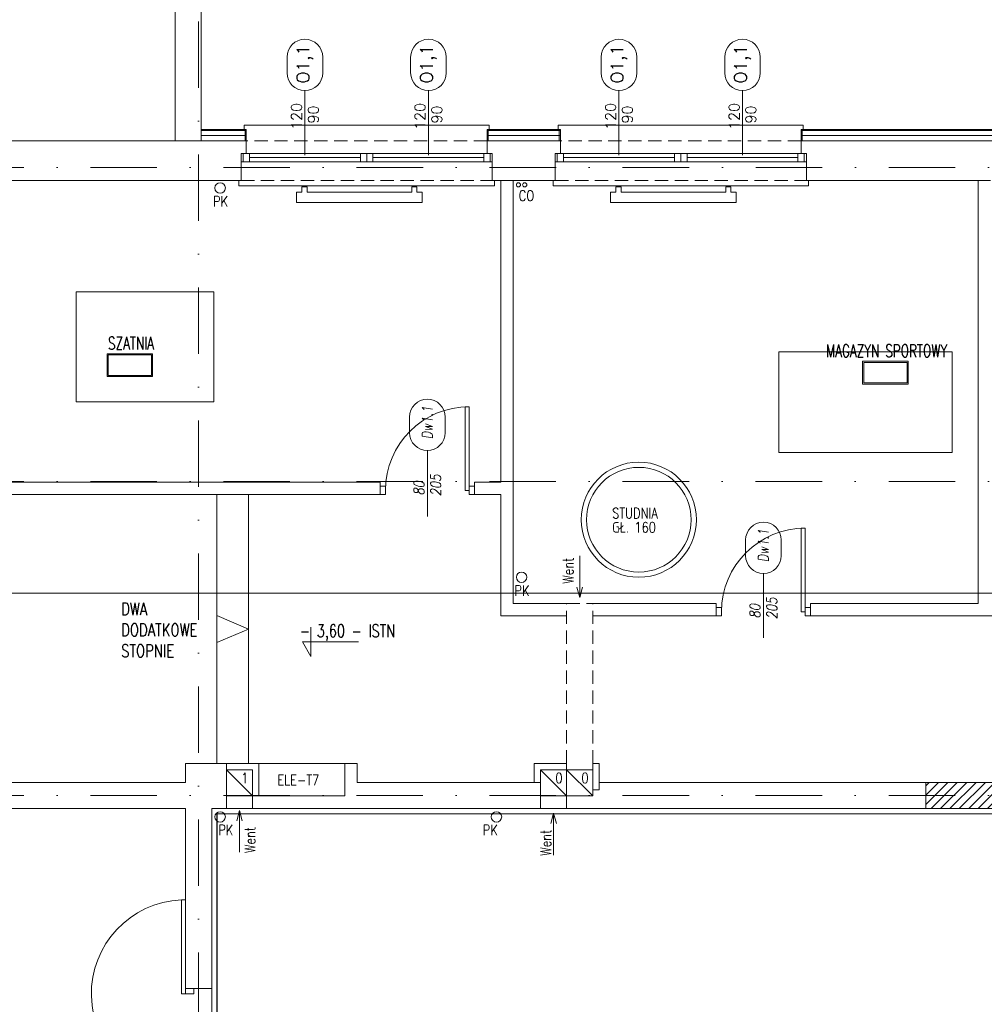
# Model space of a CAD drawing. Header units: millimetres. Extents: x -82287 to 177822, y -399756 to 0.
# Tile 187 of 228: x 53083 to 54004, y -195086 to -194145. Entities that reach past the tile are written whole.
import ezdxf
from ezdxf.enums import TextEntityAlignment as Align

# ---------------------------------------------------------------- set-up
doc = ezdxf.new("R2010")
doc.units = ezdxf.units.MM
doc.header["$MEASUREMENT"] = 0
for name, pattern in [('SUŁOSZOWA - PB 21 03$0$2_3', [1, 0.5, -0.5]), ('SUŁOSZOWA - PB 21 03$0$DASHDOT', [25.4, 12.7, -6.35, 0, -6.35]), ('SUŁOSZOWA - PB 21 03$0$HIDDEN', [9.525, 6.35, -3.175])]:
    doc.linetypes.add(name, pattern=pattern)
doc.layers.add('FL_XREF', color=252, linetype='Continuous')
for name, color, linetype, lineweight in [('SUŁOSZOWA - PB 21 03$0$!! 0_ Istn-okna', 251, 'Continuous', 0), ('SUŁOSZOWA - PB 21 03$0$!! 0_ Istn-sciany', 251, 'Continuous', 0), ('SUŁOSZOWA - PB 21 03$0$!! 0_ Istn-widok', 251, 'Continuous', 0), ('SUŁOSZOWA - PB 21 03$0$!! 0_ Opis', 251, 'Continuous', 0), ('SUŁOSZOWA - PB 21 03$0$!! 0_Istn-armatura', 251, 'Continuous', 0), ('SUŁOSZOWA - PB 21 03$0$!! 0_Istn-cienka', 251, 'Continuous', 0), ('SUŁOSZOWA - PB 21 03$0$!! 0_Istn-drzwi', 251, 'Continuous', 0), ('SUŁOSZOWA - PB 21 03$0$!! 0_Istn-grzejniki', 251, 'Continuous', 0), ('SUŁOSZOWA - PB 21 03$0$!! 0_Istn-went', 251, 'Continuous', 0), ('SUŁOSZOWA - PB 21 03$0$!! 0_opis pionów', 251, 'Continuous', 0), ('SUŁOSZOWA - PB 21 03$0$!! 0_Opis_okna', 251, 'Continuous', 0), ('SUŁOSZOWA - PB 21 03$0$!! 0_Opis_pom', 251, 'Continuous', 0), ('SUŁOSZOWA - PB 21 03$0$!! 0_Osie', 251, 'SUŁOSZOWA - PB 21 03$0$DASHDOT', 0), ('SUŁOSZOWA - PB 21 03$0$!! 0_Widok', 251, 'Continuous', 0), ('SUŁOSZOWA - PB 21 03$0$!! 1  WYDZIELENIE PPOŻ', 251, 'Continuous', 0), ('SUŁOSZOWA - PB 21 03$0$!! 1_ tynk zewn  - nowy', 251, 'Continuous', 0), ('SUŁOSZOWA - PB 21 03$0$!! 1_hatch projektowane ściany', 251, 'Continuous', 0), ('SUŁOSZOWA - PB 21 03$0$!! 1_OPIS POM NOWE', 251, 'Continuous', 0), ('SUŁOSZOWA - PB 21 03$0$!! 1_PROJ Sciany', 251, 'Continuous', 0), ('SUŁOSZOWA - PB 21 03$0$!! 2_ remont Ocieplenie', 251, 'SUŁOSZOWA - PB 21 03$0$ZIGZAG', 0), ('SUŁOSZOWA - PB 21 03$0$!! 2_drzwi opis', 251, 'Continuous', 0), ('SUŁOSZOWA - PB 21 03$0$!! wentylacja', 251, 'Continuous', 0), ('SUŁOSZOWA - PB 21 03$0$0-osie-liniA', 251, 'SUŁOSZOWA - PB 21 03$0$DASHDOT', 0)]:
    doc.layers.add(name, color=color, linetype=linetype, lineweight=lineweight)
doc.layers.add('SUŁOSZOWA - PB 21 03$0$!! 0_ramki', color=251, linetype='Continuous', lineweight=0, plot=False)
doc.styles.add('SUŁOSZOWA - PB 21 03$0$50', font='ROMANS.shx', dxfattribs={"width": 0.8, "oblique": 10, "height": 10})
doc.styles.add('SUŁOSZOWA - PB 21 03$0$ARCHETYP', font='romans.shx', dxfattribs={"height": 15})
doc.styles.add('SUŁOSZOWA - PB 21 03$0$ARIAL', font='tahoma.ttf')
doc.styles.add('SUŁOSZOWA - PB 21 03$0$SIMPLEX', font='simplex.shx', dxfattribs={"width": 0.77})
doc.styles.add('SUŁOSZOWA - PB 21 03$0$TXT', font='simplex.shx')
doc.linetypes.add('SUŁOSZOWA - PB 21 03$0$ZIGZAG', pattern='A,0.00254,-5.08,[131,ltypeshp.shx,S=5.08,R=0,X=-5.08,Y=0],-10.16,[131,ltypeshp.shx,S=5.08,R=180,X=5.08,Y=0],-5.08', length=20.32254)

# ---------------------------------------------------------------- blocks, each defined once
blk = doc.blocks.new('SUŁOSZOWA - PB 21 03$0$BLOK OSI')
at = {"layer": 'SUŁOSZOWA - PB 21 03$0$0-osie-liniA', "ltscale": 5}
for points in [[(53191.21, -193626.89), (53191.21, -199860.82)], [(48639.33, -194402.09), (55424.28, -194402.09)], [(48639.26, -194702.09), (55442.28, -194702.09)], [(48639.26, -195002.09), (55442.28, -195002.09)]]:
    blk.add_lwpolyline(points, dxfattribs=at)
blk = doc.blocks.new('SUŁOSZOWA - PB 21 03$0$1_ok-opis')
blk.add_line((0, 111.61), (0, 50))
for points in [[(-17, 128.61), (-17, 143.61)], [(17, 128.61), (17, 143.61)]]:
    blk.add_lwpolyline(points)
for centre, start, end in [((0, 143.61), 0, 180), ((0, 128.61), 180, 0)]:
    blk.add_arc(centre, 17, start, end)
at = {"style": 'SUŁOSZOWA - PB 21 03$0$ARCHETYP'}
for tag, height, rotation, p in [('NR', 12, 90, (0, 136.9)), ('NR', 12, 270, (0, 136.9)), ('SZEROKOŚĆ', 10, 270, (8, 78.29)), ('SZEROKOŚĆ', 10, 90, (-8, 78.29)), ('WYSOKOŚĆ', 10, 270, (-8, 78.29)), ('WYSOKOŚĆ', 10, 90, (8, 78.29))]:
    blk.add_attdef(tag, text='', height=height, rotation=rotation, dxfattribs=at).set_placement(p, align=Align.MIDDLE)
blk = doc.blocks.new('SUŁOSZOWA - PB 21 03')
at = {"layer": 'SUŁOSZOWA - PB 21 03$0$!! 1_hatch projektowane ściany'}
h = blk.add_hatch(dxfattribs=at)
h.set_pattern_fill('ANSI31', color=256, scale=2)
h.set_pattern_definition([(45, (0, 0), (-4.49012806, 4.49012806), [])])
h.paths.add_polyline_path([(53985.71142, -194926.5883), (53885.71142, -194926.5883), (53885.71142, -194939.0883), (53985.71142, -194939.0883)])
h.paths.add_polyline_path([(53985.71142, -194939.0883), (53885.71142, -194939.0883), (53885.71142, -194951.5883), (53985.71142, -194951.5883)])
at = {"layer": 'SUŁOSZOWA - PB 21 03$0$!! 0_ Istn-okna'}
for points in [[(53231.71142, -194325.5883), (53471.71142, -194325.5883)], [(53239.71142, -194329.5883), (53345.71142, -194329.5883)], [(53357.71142, -194329.5883), (53463.71142, -194329.5883)], [(53531.71142, -194325.5883), (53771.71142, -194325.5883)], [(53539.71142, -194329.5883), (53645.71142, -194329.5883)], [(53657.71142, -194329.5883), (53763.71142, -194329.5883)], [(53231.71142, -194333.5883), (53471.71142, -194333.5883)], [(53531.71142, -194333.5883), (53771.71142, -194333.5883)]]:
    blk.add_lwpolyline(points, dxfattribs=at)
for points in [[(53233.71142, -194325.5883), (53239.71142, -194325.5883), (53239.71142, -194333.5883), (53233.71142, -194333.5883)], [(53345.71142, -194325.5883), (53351.71142, -194325.5883), (53351.71142, -194333.5883), (53345.71142, -194333.5883)], [(53351.71142, -194325.5883), (53357.71142, -194325.5883), (53357.71142, -194333.5883), (53351.71142, -194333.5883)], [(53463.71142, -194325.5883), (53469.71142, -194325.5883), (53469.71142, -194333.5883), (53463.71142, -194333.5883)], [(53533.71142, -194325.5883), (53539.71142, -194325.5883), (53539.71142, -194333.5883), (53533.71142, -194333.5883)], [(53645.71142, -194325.5883), (53651.71142, -194325.5883), (53651.71142, -194333.5883), (53645.71142, -194333.5883)], [(53651.71142, -194325.5883), (53657.71142, -194325.5883), (53657.71142, -194333.5883), (53651.71142, -194333.5883)], [(53763.71142, -194325.5883), (53769.71142, -194325.5883), (53769.71142, -194333.5883), (53763.71142, -194333.5883)]]:
    blk.add_lwpolyline(points, close=True, dxfattribs=at)
at = {"layer": 'SUŁOSZOWA - PB 21 03$0$!! 0_ Istn-sciany'}
for p, q in [((53511.71142, -194926.5883), (53511.71142, -194908.5883)), ((53517.71142, -194951.5883), (53517.71142, -194914.5883)), ((53567.71142, -194939.5883), (53567.71142, -194908.5883)), ((53573.71142, -194933.5883), (53573.71142, -194908.5883)), ((53885.71142, -194951.5883), (53885.71142, -194926.5883))]:
    blk.add_line(p, q, dxfattribs=at)
for points in [[(53193.71142, -194313.5883), (53193.71142, -193813.5883)], [(53168.71142, -194313.5883), (53168.71142, -193838.5883)], [(52948.71142, -194313.5883), (53168.71142, -194313.5883)], [(53193.71142, -194313.5883), (53236.71142, -194313.5883)], [(53236.71142, -194325.5883), (53236.71142, -194313.5883)], [(53466.71142, -194313.5883), (53536.71142, -194313.5883)], [(53466.71142, -194325.5883), (53466.71142, -194313.5883)], [(53536.71142, -194325.5883), (53536.71142, -194313.5883)], [(53766.71142, -194313.5883), (54136.71142, -194313.5883)], [(53766.71142, -194325.5883), (53766.71142, -194313.5883)], [(53231.71142, -194325.5883), (53236.71142, -194325.5883)], [(53231.71142, -194351.5883), (53231.71142, -194325.5883)], [(53466.71142, -194325.5883), (53471.71142, -194325.5883)], [(53471.71142, -194351.5883), (53471.71142, -194325.5883)], [(53531.71142, -194325.5883), (53536.71142, -194325.5883)], [(53531.71142, -194351.5883), (53531.71142, -194325.5883)], [(53766.71142, -194325.5883), (53771.71142, -194325.5883)], [(53771.71142, -194351.5883), (53771.71142, -194325.5883)], [(52904.71142, -194351.5883), (53231.71142, -194351.5883)], [(53471.71142, -194351.5883), (53479.71142, -194351.5883)], [(53479.71142, -194351.5883), (53479.71142, -194639.5883)], [(53491.71142, -194351.5883), (53531.71142, -194351.5883)], [(53491.71142, -194351.5883), (53491.71142, -194755.5883)], [(53771.71142, -194351.5883), (53935.71142, -194351.5883)], [(53935.71142, -194351.5883), (53935.71142, -194755.5883)], [(52865.71142, -194639.5883), (53364.71142, -194639.5883)], [(53364.71142, -194639.5883), (53364.71142, -194651.5883)], [(53454.71142, -194639.5883), (53479.71142, -194639.5883)], [(53454.71142, -194639.5883), (53454.71142, -194651.5883)], [(52554.71142, -194651.5883), (53364.71142, -194651.5883)], [(53454.71142, -194651.5883), (53479.71142, -194651.5883)], [(53479.71142, -194651.5883), (53479.71142, -194767.5883)], [(53491.71142, -194755.5883), (53542.71142, -194755.5883)], [(53567.71142, -194755.5883), (53685.71142, -194755.5883)], [(53685.71142, -194755.5883), (53685.71142, -194767.5883)], [(53775.71142, -194755.5883), (53935.71142, -194755.5883)], [(53775.71142, -194755.5883), (53775.71142, -194767.5883)], [(53479.71142, -194767.5883), (53542.71142, -194767.5883)], [(53567.71142, -194767.5883), (53685.71142, -194767.5883)], [(53775.71142, -194767.5883), (54129.71142, -194767.5883)], [(53178.71142, -194908.5883), (53178.71142, -194926.5883)], [(53248.71142, -194908.5883), (53178.71142, -194908.5883)], [(53242.71142, -194914.5883), (53217.71142, -194914.5883)], [(53217.71142, -194914.5883), (53217.71142, -194939.5883)], [(53242.71142, -194951.5883), (53242.71142, -194914.5883)], [(53248.71142, -194939.5883), (53248.71142, -194908.5883)], [(53330.71142, -194939.5883), (53330.71142, -194908.5883)], [(53330.71142, -194908.5883), (53342.71142, -194908.5883)], [(53342.71142, -194926.5883), (53342.71142, -194908.5883)], [(53511.71142, -194908.5883), (53542.71142, -194908.5883)], [(53517.71142, -194914.5883), (53542.71142, -194914.5883)], [(53542.71142, -194914.5883), (53542.71142, -194908.5883)], [(53567.71142, -194908.5883), (53573.71142, -194908.5883)], [(52814.71142, -194926.5883), (53178.71142, -194926.5883)], [(53342.71142, -194926.5883), (53511.71142, -194926.5883)], [(53573.71142, -194926.5883), (53885.71142, -194926.5883)], [(53217.71142, -194939.5883), (53217.71142, -194951.5883)], [(53248.71142, -194939.5883), (53330.71142, -194939.5883)], [(53542.71142, -194939.5883), (53567.71142, -194939.5883)], [(53542.71142, -194939.5883), (53542.71142, -194951.5883)], [(52814.71142, -194951.5883), (53178.71142, -194951.5883)], [(53178.71142, -194951.5883), (53178.71142, -195123.71718)], [(53203.71142, -194951.5883), (53217.71142, -194951.5883)], [(53203.71142, -194951.5883), (53203.71142, -195123.71718)], [(53242.71142, -194951.5883), (53517.71142, -194951.5883)], [(53542.71142, -194951.5883), (53885.71142, -194951.5883)], [(53203.71142, -195123.71718), (53178.71142, -195123.71718)]]:
    blk.add_lwpolyline(points, dxfattribs=at)
at = {"layer": 'SUŁOSZOWA - PB 21 03$0$!! 0_ Istn-widok'}
for points in [[(53468.71142, -194298.5883), (53234.71142, -194298.5883)], [(53234.71142, -194303.5883), (53234.71142, -194298.5883)], [(53468.71142, -194303.5883), (53468.71142, -194298.5883)], [(53768.71142, -194298.5883), (53534.71142, -194298.5883)], [(53534.71142, -194303.5883), (53534.71142, -194298.5883)], [(53768.71142, -194303.5883), (53768.71142, -194298.5883)], [(53168.71142, -194313.5883), (53193.71142, -194313.5883)], [(53229.71142, -194351.5883), (53229.71142, -194356.5883)], [(53229.71142, -194356.5883), (53473.71142, -194356.5883)], [(53473.71142, -194351.5883), (53473.71142, -194356.5883)], [(53479.71142, -194351.5883), (53491.71142, -194351.5883)], [(53529.71142, -194351.5883), (53529.71142, -194356.5883)], [(53529.71142, -194356.5883), (53773.71142, -194356.5883)], [(53773.71142, -194351.5883), (53773.71142, -194356.5883)], [(53935.71142, -194351.5883), (53947.71142, -194351.5883)], [(53208.71142, -194908.5883), (53208.71142, -194651.5883)], [(53238.71142, -194908.5883), (53238.71142, -194651.5883)], [(53217.71142, -194914.5883), (53217.71142, -194908.5883)], [(53511.71142, -194926.5883), (53517.71142, -194926.5883)], [(53573.71142, -194933.5883), (53567.71142, -194933.5883)], [(53242.71142, -194939.5883), (53248.71142, -194939.5883)]]:
    blk.add_lwpolyline(points, dxfattribs=at)
at = {"layer": 'SUŁOSZOWA - PB 21 03$0$!! 0_ Opis'}
for points in [[(53298.47748, -194778.36369), (53298.47748, -194806.36545)], [(53298.47748, -194806.36545), (53290.39407, -194792.36457)], [(53290.39407, -194792.36457), (53343.82827, -194792.36457)]]:
    blk.add_lwpolyline(points, dxfattribs=at)
at = {"layer": 'SUŁOSZOWA - PB 21 03$0$!! 0_Istn-armatura'}
blk.add_lwpolyline([(53248.71142, -194908.5883), (53330.71142, -194908.5883)], dxfattribs=at)
for centre, radius in [((53211.71802, -194358.5883), 5), ((53496.71142, -194355.5883), 2), ((53502.71142, -194355.5883), 2), ((53611.71142, -194675.5883), 55), ((53611.71142, -194675.5883), 50), ((53499.71142, -194730.5883), 5), ((53211.71142, -194959.5883), 5)]:
    blk.add_circle(centre, radius, dxfattribs=at)
at = {"layer": 'SUŁOSZOWA - PB 21 03$0$!! 0_Istn-cienka', "linetype": 'SUŁOSZOWA - PB 21 03$0$HIDDEN', "ltscale": 2}
for points in [[(53466.71142, -194313.5883), (53236.71142, -194313.5883)], [(53766.71142, -194313.5883), (53536.71142, -194313.5883)], [(53231.71142, -194351.5883), (53471.71142, -194351.5883)], [(53531.71142, -194351.5883), (53771.71142, -194351.5883)]]:
    blk.add_lwpolyline(points, dxfattribs=at)
at = {"layer": 'SUŁOSZOWA - PB 21 03$0$!! 0_Istn-drzwi'}
for points in [[(53445.71142, -194567.5883), (53445.71142, -194647.5883), (53449.71142, -194647.5883), (53449.71142, -194567.5883)], [(53369.71142, -194643.5883), (53364.71142, -194643.5883), (53364.71142, -194651.5883), (53369.71142, -194651.5883)], [(53449.71142, -194643.5883), (53454.71142, -194643.5883), (53454.71142, -194651.5883), (53449.71142, -194651.5883)], [(53766.71142, -194683.5883), (53766.71142, -194763.5883), (53770.71142, -194763.5883), (53770.71142, -194683.5883)], [(53690.71142, -194759.5883), (53685.71142, -194759.5883), (53685.71142, -194767.5883), (53690.71142, -194767.5883)], [(53770.71142, -194759.5883), (53775.71142, -194759.5883), (53775.71142, -194767.5883), (53770.71142, -194767.5883)], [(53770.71142, -194759.5883), (53775.71142, -194759.5883), (53775.71142, -194767.5883), (53770.71142, -194767.5883)], [(53174.71142, -195038.71718), (53174.71142, -195128.71718), (53178.71142, -195128.71718), (53178.71142, -195038.71718)], [(53186.71142, -195128.71718), (53186.71142, -195123.71718), (53178.71142, -195123.71718), (53178.71142, -195128.71718)]]:
    blk.add_lwpolyline(points, close=True, dxfattribs=at)
for points in [[(53409.71142, -194622.5883), (53409.71142, -194672.5883)], [(53730.71142, -194738.5883), (53730.71142, -194788.5883)]]:
    blk.add_lwpolyline(points, dxfattribs=at)
for centre, radius, start, end in [((53449.71142, -194647.5883), 80, 89.99999996, 179.99999996), ((53770.71142, -194763.5883), 80, 89.99999996, 179.99999996), ((53178.71142, -195128.71718), 90, 92.54731818, 269.99999996)]:
    blk.add_arc(centre, radius, start, end, dxfattribs=at)
at = {"layer": 'SUŁOSZOWA - PB 21 03$0$!! 0_Istn-grzejniki'}
for points in [[(53399.71142, -194357.5883), (53399.71142, -194362.5883), (53404.71142, -194362.5883), (53404.71142, -194372.5883), (53284.71142, -194372.5883), (53284.71142, -194362.5883), (53289.71142, -194362.5883), (53289.71142, -194357.5883), (53294.71142, -194357.5883), (53294.71142, -194362.5883), (53394.71142, -194362.5883), (53394.71142, -194357.5883)], [(53699.71142, -194357.5883), (53699.71142, -194362.5883), (53704.71142, -194362.5883), (53704.71142, -194372.5883), (53584.71142, -194372.5883), (53584.71142, -194362.5883), (53589.71142, -194362.5883), (53589.71142, -194357.5883), (53594.71142, -194357.5883), (53594.71142, -194362.5883), (53694.71142, -194362.5883), (53694.71142, -194357.5883)]]:
    blk.add_lwpolyline(points, close=True, dxfattribs=at)
at = {"layer": 'SUŁOSZOWA - PB 21 03$0$!! 0_Istn-went'}
for points in [[(53555.21142, -194709.98656), (53555.21142, -194750.03308)], [(53555.21142, -194750.03308), (53552.53193, -194740.03308)], [(53555.21142, -194750.03308), (53557.89092, -194740.03308)], [(53217.71142, -194914.5883), (53242.71142, -194939.5883)], [(53517.71142, -194914.5883), (53542.71142, -194939.5883)], [(53542.71142, -194914.5883), (53567.71142, -194939.5883)], [(53217.71142, -194951.5883), (53242.71142, -194951.5883)], [(53517.71142, -194951.5883), (53542.71142, -194951.5883)], [(53230.21142, -194953.33133), (53227.53193, -194963.33133)], [(53230.21142, -194993.37786), (53230.21142, -194953.33133)], [(53230.21142, -194953.33133), (53232.89092, -194963.33133)], [(53530.21142, -194955.9662), (53527.53193, -194965.9662)], [(53530.21142, -194996.01273), (53530.21142, -194955.9662)], [(53530.21142, -194955.9662), (53532.89092, -194965.9662)]]:
    blk.add_lwpolyline(points, dxfattribs=at)
at = {"layer": 'SUŁOSZOWA - PB 21 03$0$!! 0_Istn-went', "linetype": 'SUŁOSZOWA - PB 21 03$0$HIDDEN', "ltscale": 2}
for points in [[(53542.71142, -194908.5883), (53542.71142, -194755.5883)], [(53542.71142, -194755.5883), (53567.71142, -194755.5883)], [(53567.71142, -194908.5883), (53567.71142, -194755.5883)]]:
    blk.add_lwpolyline(points, dxfattribs=at)
at = {"layer": 'SUŁOSZOWA - PB 21 03$0$!! 0_Istn-went'}
for points in [[(53217.71142, -194939.5883), (53242.71142, -194939.5883), (53242.71142, -194914.5883), (53217.71142, -194914.5883)], [(53517.71142, -194939.5883), (53542.71142, -194939.5883), (53542.71142, -194914.5883), (53517.71142, -194914.5883)], [(53542.71142, -194939.5883), (53567.71142, -194939.5883), (53567.71142, -194914.5883), (53542.71142, -194914.5883)]]:
    blk.add_lwpolyline(points, close=True, dxfattribs=at)
at = {"layer": 'SUŁOSZOWA - PB 21 03$0$!! 0_opis pionów'}
blk.add_circle((53475.71142, -194959.5883), 5, dxfattribs=at)
at = {"layer": 'SUŁOSZOWA - PB 21 03$0$!! 0_Opis_pom', "ltscale": 0.7}
for points in [[(53103.69224, -194538.7635), (53147.21224, -194538.7635), (53147.21224, -194517.0035), (53103.69224, -194517.0035)], [(53104.78024, -194537.6755), (53146.12424, -194537.6755), (53146.12424, -194518.0915), (53104.78024, -194518.0915)], [(53825.50622, -194545.96002), (53869.02622, -194545.96002), (53869.02622, -194524.20002), (53825.50622, -194524.20002)], [(53826.59422, -194544.87202), (53867.93822, -194544.87202), (53867.93822, -194525.28802), (53826.59422, -194525.28802)]]:
    blk.add_lwpolyline(points, close=True, dxfattribs=at)
at = {"layer": 'SUŁOSZOWA - PB 21 03$0$!! 0_ramki'}
for points in [[(53074.09221, -194457.71458), (53205.84151, -194457.71458), (53205.84151, -194563.07819), (53074.09221, -194563.07819)], [(53745.4404, -194515.14345), (53911.03262, -194515.14345), (53911.03262, -194611.44345), (53745.4404, -194611.44345)], [(51280.42916, -198945.67237), (51280.42916, -194745.67237), (54250.42916, -194745.67237), (54250.42916, -198945.67237)]]:
    blk.add_lwpolyline(points, close=True, dxfattribs=at)
at = {"layer": 'SUŁOSZOWA - PB 21 03$0$!! 0_Widok'}
for points in [[(53238.71142, -194780.0883), (53208.71142, -194767.20439)], [(53238.71142, -194780.0883), (53208.71142, -194792.97222)]]:
    blk.add_lwpolyline(points, dxfattribs=at)
at = {"layer": 'SUŁOSZOWA - PB 21 03$0$!! 1  WYDZIELENIE PPOŻ', "color": 20, "linetype": 'SUŁOSZOWA - PB 21 03$0$2_3', "ltscale": 10, "true_color": 0xf65c09, "const_width": 1}
blk.add_lwpolyline([(53208.71142, -195569.5883), (53208.71142, -194956.5883), (54755.5485, -194956.5883), (54755.86901, -194356.5883), (54961.71142, -194356.5883), (54961.71142, -195569.5883)], close=True, dxfattribs=at)
at = {"layer": 'SUŁOSZOWA - PB 21 03$0$!! 1_ tynk zewn  - nowy'}
for points in [[(53236.71142, -194302.5883), (53193.71142, -194302.5883)], [(53236.71142, -194303.5883), (53193.71142, -194303.5883)], [(53235.71142, -194313.5883), (53235.71142, -194302.5883)], [(53236.71142, -194313.5883), (53236.71142, -194302.5883)], [(53466.71142, -194313.5883), (53466.71142, -194302.5883)], [(53536.71142, -194302.5883), (53466.71142, -194302.5883)], [(53536.71142, -194303.5883), (53466.71142, -194303.5883)], [(53467.71142, -194313.5883), (53467.71142, -194302.5883)], [(53535.71142, -194313.5883), (53535.71142, -194302.5883)], [(53536.71142, -194313.5883), (53536.71142, -194302.5883)], [(53766.71142, -194313.5883), (53766.71142, -194302.5883)], [(54136.71142, -194302.5883), (53766.71142, -194302.5883)], [(54136.71142, -194303.5883), (53766.71142, -194303.5883)], [(53767.71142, -194313.5883), (53767.71142, -194302.5883)]]:
    blk.add_lwpolyline(points, dxfattribs=at)
at = {"layer": 'SUŁOSZOWA - PB 21 03$0$!! 1_PROJ Sciany'}
for points in [[(53885.71142, -194926.5883), (53985.71142, -194926.5883)], [(53885.71142, -194951.5883), (53985.71142, -194951.5883)]]:
    blk.add_lwpolyline(points, dxfattribs=at)
at = {"layer": 'SUŁOSZOWA - PB 21 03$0$!! 2_ remont Ocieplenie', "linetype": 'SUŁOSZOWA - PB 21 03$0$ZIGZAG', "ltscale": 0.75}
for points in [[(53236.71142, -194308.5883), (53193.71142, -194308.5883)], [(53536.71142, -194308.5883), (53466.71142, -194308.5883)], [(54136.71142, -194308.5883), (53766.71142, -194308.5883)]]:
    blk.add_lwpolyline(points, dxfattribs=at)
at = {"layer": 'SUŁOSZOWA - PB 21 03$0$!! wentylacja'}
blk.add_lwpolyline([(53203.71142, -194951.5883), (54966.71142, -194951.5883), (54966.71142, -195574.5883), (53203.71142, -195574.5883)], close=True, dxfattribs=at)
at = {"layer": 'SUŁOSZOWA - PB 21 03$0$!! 0_Opis_okna'}
ref = blk.add_blockref('SUŁOSZOWA - PB 21 03$0$1_ok-opis', (53292.71142, -194377.11446), dxfattribs=at)
ref.add_attrib('WYSOKOŚĆ', '90', dxfattribs={"layer": '0', "height": 10, "rotation": 90, "style": 'SUŁOSZOWA - PB 21 03$0$ARCHETYP'}).set_placement((53300.71142, -194288.39405), align=Align.MIDDLE)
ref.add_attrib('SZEROKOŚĆ', '120', dxfattribs={"layer": '0', "height": 10, "rotation": 90, "style": 'SUŁOSZOWA - PB 21 03$0$ARCHETYP'}).set_placement((53284.71142, -194290.16751), align=Align.MIDDLE)
ref.add_attrib('NR', 'O1,1', dxfattribs={"layer": '0', "height": 12, "rotation": 90, "style": 'SUŁOSZOWA - PB 21 03$0$ARCHETYP'}).set_placement((53292.71142, -194240.21302), align=Align.MIDDLE)
ref = blk.add_blockref('SUŁOSZOWA - PB 21 03$0$1_ok-opis', (53410.71142, -194377.11446), dxfattribs=at)
ref.add_attrib('WYSOKOŚĆ', '90', dxfattribs={"layer": '0', "height": 10, "rotation": 90, "style": 'SUŁOSZOWA - PB 21 03$0$ARCHETYP'}).set_placement((53418.71142, -194288.39405), align=Align.MIDDLE)
ref.add_attrib('SZEROKOŚĆ', '120', dxfattribs={"layer": '0', "height": 10, "rotation": 90, "style": 'SUŁOSZOWA - PB 21 03$0$ARCHETYP'}).set_placement((53402.71142, -194290.16751), align=Align.MIDDLE)
ref.add_attrib('NR', 'O1,1', dxfattribs={"layer": '0', "height": 12, "rotation": 90, "style": 'SUŁOSZOWA - PB 21 03$0$ARCHETYP'}).set_placement((53410.71142, -194240.21302), align=Align.MIDDLE)
ref = blk.add_blockref('SUŁOSZOWA - PB 21 03$0$1_ok-opis', (53592.71142, -194377.11446), dxfattribs=at)
ref.add_attrib('WYSOKOŚĆ', '90', dxfattribs={"layer": '0', "height": 10, "rotation": 90, "style": 'SUŁOSZOWA - PB 21 03$0$ARCHETYP'}).set_placement((53600.71142, -194288.39405), align=Align.MIDDLE)
ref.add_attrib('SZEROKOŚĆ', '120', dxfattribs={"layer": '0', "height": 10, "rotation": 90, "style": 'SUŁOSZOWA - PB 21 03$0$ARCHETYP'}).set_placement((53584.71142, -194290.16751), align=Align.MIDDLE)
ref.add_attrib('NR', 'O1,1', dxfattribs={"layer": '0', "height": 12, "rotation": 90, "style": 'SUŁOSZOWA - PB 21 03$0$ARCHETYP'}).set_placement((53592.71142, -194240.21302), align=Align.MIDDLE)
ref = blk.add_blockref('SUŁOSZOWA - PB 21 03$0$1_ok-opis', (53710.71142, -194377.11446), dxfattribs=at)
ref.add_attrib('WYSOKOŚĆ', '90', dxfattribs={"layer": '0', "height": 10, "rotation": 90, "style": 'SUŁOSZOWA - PB 21 03$0$ARCHETYP'}).set_placement((53718.71142, -194288.39405), align=Align.MIDDLE)
ref.add_attrib('SZEROKOŚĆ', '120', dxfattribs={"layer": '0', "height": 10, "rotation": 90, "style": 'SUŁOSZOWA - PB 21 03$0$ARCHETYP'}).set_placement((53702.71142, -194290.16751), align=Align.MIDDLE)
ref.add_attrib('NR', 'O1,1', dxfattribs={"layer": '0', "height": 12, "rotation": 90, "style": 'SUŁOSZOWA - PB 21 03$0$ARCHETYP'}).set_placement((53710.71142, -194240.21302), align=Align.MIDDLE)
at = {"layer": 'SUŁOSZOWA - PB 21 03$0$!! 0_Osie'}
blk.add_blockref('SUŁOSZOWA - PB 21 03$0$BLOK OSI', (0, 63), dxfattribs=at)
at = {"layer": 'SUŁOSZOWA - PB 21 03$0$!! 2_drzwi opis'}
ref = blk.add_blockref('SUŁOSZOWA - PB 21 03$0$1_ok-opis', (53409.71142, -194721.07696), dxfattribs=dict(at, xscale=-1, rotation=359.9999963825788))
ref.add_attrib('WYSOKOŚĆ', '80 ', dxfattribs={"layer": '0', "height": 10, "rotation": 89.99999638, "style": 'SUŁOSZOWA - PB 21 03$0$50', "oblique": 10, "width": 0.8}).set_placement((53401.71143, -194642.78611), align=Align.MIDDLE)
ref.add_attrib('SZEROKOŚĆ', '205', dxfattribs={"layer": '0', "height": 10, "rotation": 89.99999638, "style": 'SUŁOSZOWA - PB 21 03$0$50', "oblique": 10, "width": 0.8}).set_placement((53417.71143, -194642.78611), align=Align.MIDDLE)
ref.add_attrib('NR', 'Dw1.1', dxfattribs={"layer": '0', "height": 10, "rotation": 89.99999638, "style": 'SUŁOSZOWA - PB 21 03$0$50', "oblique": 10, "width": 0.8}).set_placement((53409.71143, -194582.86982), align=Align.MIDDLE)
ref = blk.add_blockref('SUŁOSZOWA - PB 21 03$0$1_ok-opis', (53730.71142, -194838.5883), dxfattribs=dict(at, xscale=-1, rotation=359.9999963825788))
ref.add_attrib('WYSOKOŚĆ', '80 ', dxfattribs={"layer": '0', "height": 10, "rotation": 89.99999638, "style": 'SUŁOSZOWA - PB 21 03$0$50', "oblique": 10, "width": 0.8}).set_placement((53722.71143, -194760.29745), align=Align.MIDDLE)
ref.add_attrib('SZEROKOŚĆ', '205', dxfattribs={"layer": '0', "height": 10, "rotation": 89.99999638, "style": 'SUŁOSZOWA - PB 21 03$0$50', "oblique": 10, "width": 0.8}).set_placement((53738.71143, -194760.29745), align=Align.MIDDLE)
ref.add_attrib('NR', 'Dw1.1', dxfattribs={"layer": '0', "height": 10, "rotation": 89.99999638, "style": 'SUŁOSZOWA - PB 21 03$0$50', "oblique": 10, "width": 0.8}).set_placement((53730.71143, -194700.38116), align=Align.MIDDLE)
at = {"layer": 'SUŁOSZOWA - PB 21 03$0$!! 0_ Opis', "style": 'SUŁOSZOWA - PB 21 03$0$SIMPLEX', "width": 0.75}
blk.add_text('- 3,60 - ISTN', height=12, dxfattribs=at).set_placement((53287.79003, -194787.78645))
at = {"layer": 'SUŁOSZOWA - PB 21 03$0$!! 0_ Opis', "insert": (53117.13586, -194754.87312), "char_height": 12, "attachment_point": 1, "style": 'SUŁOSZOWA - PB 21 03$0$SIMPLEX'}
blk.add_mtext_dynamic_manual_height_columns('DWA DODATKOWE STOPNIE', width=46.7031119, gutter_width=75, heights=[0], dxfattribs=at)
at = {"layer": 'SUŁOSZOWA - PB 21 03$0$!! 0_Istn-armatura', "style": 'SUŁOSZOWA - PB 21 03$0$ARCHETYP', "width": 0.8}
for s, p in [('PK', (53204.91761, -194376.37535)), ('CO', (53496.95961, -194370.95455)), ('STUDNIA', (53586.27272, -194674.29393)), ('GŁ. 160', (53586.27272, -194687.93048)), ('PK', (53492.91102, -194748.37535)), ('ELE-T7', (53266.32087, -194929.34047)), ('PK', (53209.92953, -194977.04165))]:
    blk.add_text(s, height=10, rotation=0.00000004, dxfattribs=at).set_placement(p)
at = {"layer": 'SUŁOSZOWA - PB 21 03$0$!! 0_Istn-went', "style": 'SUŁOSZOWA - PB 21 03$0$ARCHETYP', "width": 0.8}
for s, rotation, p in [('Went', 89.99999996, (53549.17564, -194736.84271)), ('1', 0.00000004, (53231.87286, -194927.41077)), ('0', 0.00000004, (53531.87286, -194927.41077)), ('0', 0.00000004, (53556.87286, -194927.41077)), ('Went', 89.99999996, (53245.24788, -194994.19257)), ('Went', 89.99999996, (53527.8812, -194996.82744))]:
    blk.add_text(s, height=10, rotation=rotation, dxfattribs=at).set_placement(p)
at = {"layer": 'SUŁOSZOWA - PB 21 03$0$!! 0_opis pionów', "style": 'SUŁOSZOWA - PB 21 03$0$ARCHETYP', "width": 0.8}
blk.add_text('PK', height=10, rotation=0.00000004, dxfattribs=at).set_placement((53462.54423, -194977.04165))
at = {"layer": 'SUŁOSZOWA - PB 21 03$0$!! 0_Opis_pom', "ltscale": 0.7, "style": 'SUŁOSZOWA - PB 21 03$0$TXT', "width": 0.7}
for s, p in [('SZATNIA', (53126.56737, -194512.95719)), ('MAGAZYN SPORTOWY', (53848.38136, -194520.1537))]:
    blk.add_text(s, height=12, dxfattribs=at).set_placement(p, align=Align.CENTER)
at = {"layer": 'SUŁOSZOWA - PB 21 03$0$!! 0_Opis_pom', "ltscale": 0.7, "style": 'SUŁOSZOWA - PB 21 03$0$ARIAL'}
for tag, p in [('B0,19', (52679.2094, -194257.55204)), ('B2,14', (73874.0461, -194402.0887)), ('B2,12', (73342.49259, -194413.89249)), ('B1,21', (60405.50261, -194427.18207)), ('B2,11', (73069.01144, -194438.89383)), ('A1,16', (59129.54925, -194448.08429)), ('B1/17', (59524.53699, -194450.37428)), ('B1,19', (59914.81903, -194448.15658)), ('1,23', (61575.22173, -194450.37428)), ('B2,16', (75195.07765, -194441.83446)), ('1,22', (60947.33929, -194456.1144)), ('B0,15', (51514.15008, -194461.8073)), ('A1,1', (58808.06672, -194460.94161)), ('B2,19.1', (76701.67035, -194466.03695)), ('B3,7', (87459.81312, -194465.07097)), ('B3,3', (88235.73906, -194465.79732)), ('B0,18', (52071.43815, -194478.40179)), ('B1,18', (59715.51745, -194473.87108)), ('B2,17', (75506.7465, -194471.3759)), ('B3,8', (90006.66539, -194478.47972)), ('B2,15', (74566.38885, -194487.81114)), ('B3,6', (86826.65132, -194483.15512)), ('B1,20', (60198.53687, -194490.17374)), ('B2,10', (72728.63362, -194489.37283)), ('A0,6', (49094.40602, -194505.72387)), ('A2,5', (72452.45009, -194505.90583)), ('B2,13', (73649.91716, -194500.01242)), ('A1,6', (58565.96262, -194514.50753)), ('B1,1', (61908.24378, -194515.48656)), ('A0,4', (49692.81919, -194517.93289)), ('A0,3', (49906.53818, -194524.03766)), ('B0,22', (54187.56644, -194519.04308)), ('A0,5', (49399.71914, -194533.19455)), ('B0,20', (53125.45224, -194527.8835)), ('B0,21', (53847.26622, -194535.08002)), ('B1,3', (62229.35503, -194604.49851)), ('B2,18', (75922.43604, -194612.23635)), ('B2,19', (77152.69039, -194617.53776)), ('A3,4', (85509.27934, -194642.47136)), ('B0,24B', (54824.42896, -194684.26784)), ('B1,4', (63476.45184, -194691.11207)), ('B0,16', (51457.40872, -194704.43091)), ('B0,13', (50367.63944, -194706.5583)), ('B0,17', (51897.58569, -194706.77195)), ('A2,4', (71695.75649, -194707.44268)), ('A1,5', (58149.22649, -194724.80163)), ('A2.1', (72371.45884, -194731.56251)), ('B0,23', (54542.05776, -194742.93939)), ('A1,2', (58744.42262, -194746.622)), ('B1,2D', (60756.29674, -194750.92727)), ('B0,14', (50962.60809, -194789.06568)), ('A1,15', (59129.54925, -194780.73348)), ('A3.1', (86079.08704, -194786.62422)), ('B1,4', (63483.03852, -194791.04365)), ('A0,2', (49295.91259, -194810.95246)), ('B2.7', (74548.27897, -194836.12781)), ('B0,7', (52851.95551, -194845.56115)), ('B1,2B', (62374.83512, -194841.86715)), ('B3,2', (89035.72921, -194837.99287)), ('B1,2A', (61803.35407, -194869.27513)), ('B0,8', (51561.38742, -194890.27848)), ('A3.2', (86016.50296, -195004.88875)), ('A1,3', (58810.05243, -195008.83917)), ('A0,1', (49914.27925, -195025.82804)), ('A0,10', (49695.87246, -195042.9259)), ('B0,17', (51225.06492, -195049.74007)), ('B0,6', (52110.41055, -195069.39267)), ('B1,8', (61403.63433, -195071.25189)), ('A2.2', (72371.45884, -195070.78713)), ('B2.2', (74976.1855, -195068.47988)), ('A0,7', (49042.50308, -195082.6056)), ('B3,11', (88623.94853, -195099.23575)), ('B3,4', (87612.56208, -195132.78192)), ('B3,5', (86839.47632, -195174.05241)), ('B0,12', (50313.60595, -195207.52936)), ('B0,11', (50726.178, -195219.06638)), ('B3,10', (89778.42161, -195220.68871)), ('B1,6', (63686.26823, -195231.3997)), ('B0,24A', (54359.17011, -195245.97867)), ('B0,10', (51476.34179, -195259.44699)), ('A1,4', (58093.66276, -195250.96213)), ('B3,9', (90479.74099, -195260.18621)), ('A0,11', (49643.96951, -195271.84772)), ('B1,14', (59332.54805, -195280.73534)), ('A0,8', (49042.50308, -195293.21363)), ('B0,9', (51798.4912, -195291.17482)), ('B2,21', (75970.16114, -195290.81005)), ('B1,13', (60186.62513, -195314.46953)), ('B0,3', (52068.59538, -195319.60465)), ('B1,10', (60892.94126, -195319.45825)), ('B1,5', (63419.22943, -195317.21026)), ('A2.3', (71832.37045, -195318.78232)), ('B2,9', (73175.51251, -195317.21162)), ('B2,4', (74493.5947, -195318.7733)), ('B2,3', (74674.2815, -195319.28036)), ('A3,3', (85569.83931, -195318.78232)), ('B3,1', (88723.65615, -195329.98594)), ('B1,9', (61058.12383, -195344.48743)), ('B2,8', (73894.209, -195338.18956)), ('B2,20', (77211.021, -195343.82367)), ('B2.1', (75304.74121, -195348.36327)), ('B0,2', (52227.2348, -195357.98297)), ('B1,2C', (61827.40698, -195369.02625)), ('B1,7', (62134.52151, -195372.05069)), ('B0,1', (53061.17304, -195403.85659)), ('A0,9', (49001.50444, -195413.15723)), ('A0,12', (49689.76592, -195485.50737)), ('B0,4', (52224.78303, -195500.96352)), ('B1,11', (61050.00078, -195512.89565)), ('B2,5', (74686.48999, -195507.24036)), ('B1,12', (60864.00751, -195544.00738)), ('B2,6', (74499.29165, -195549.55175)), ('B0,5', (52066.14362, -195556.83806)), ('C2,2', (74812.78942, -195865.8959)), ('C1,3', (61091.58871, -195973.27844)), ('C0,2A', (52278.30875, -196050.48297)), ('C0,1', (52808.36775, -196132.34208)), ('C1,2', (61690.27405, -196439.72387)), ('C1,1', (62060.59754, -196465.28533)), ('C3,1', (88979.71614, -196545.67785)), ('C0,2B', (53028.88223, -196668.8019)), ('C1,4', (61008.68123, -196686.32122)), ('C2,1', (75334.65984, -196786.2197)), ('C2,3', (74834.65119, -196933.26657)), ('C1,5', (61062.7252, -196991.42453)), ('C1,10', (62127.38542, -196998.81344)), ('C1,9', (62147.33751, -197289.53424)), ('C1,6', (61131.41824, -197329.69535)), ('C0,3', (52181.98562, -197341.92176)), ('D1,1', (73931.12245, -197584.03121)), ('C0,4', (52345.96562, -197596.60561)), ('D0,18', (60296.49264, -197617.95269)), ('C2,4', (75243.70451, -197663.89)), ('D0,7', (59141.53804, -197722.84718)), ('D0,17', (60701.16801, -197741.44864)), ('C1,7', (61222.2575, -197737.18052)), ('D0,3', (59562.25866, -197751.14316)), ('D1,6', (72757.78643, -197751.22612)), ('D1,4', (73157.19908, -197744.29721)), ('D0,6', (58741.71849, -197802.61699)), ('D0,10', (58357.73602, -197820.93991)), ('D,09', (59195.67196, -197881.51243)), ('C0,5', (52269.72696, -197902.4362)), ('C0,6', (52872.93793, -197917.07354)), ('D0,2', (59943.06082, -197917.06725)), ('D1,3', (73475.28953, -197924.29875)), ('D0,16', (60721.3534, -197935.2949)), ('D0,8', (59058.9008, -197963.64925)), ('D0,5', (59448.52586, -197969.8061)), ('C2,5', (74555.08284, -197988.7886)), ('D1,5', (73291.61607, -197999.29956)), ('D0,4', (59655.02693, -198042.2589)), ('D0,15', (60692.12223, -198127.4643)), ('D0,1', (59931.33074, -198173.12806)), ('D1,2', (73578.07819, -198172.30068)), ('D0,11', (58161.27105, -198211.45823)), ('D0,12', (58250.99458, -198537.17631)), ('D0,13', (58250.99458, -198764.99605)), ('D1,7', (71854.87376, -198786.88467)), ('D0,14', (59130.08589, -198795.3373)), ('D1,8', (71715.35366, -199212.44512))]:
    blk.add_attdef(tag, text='', height=11.968, dxfattribs=at).set_placement(p, align=Align.MIDDLE_CENTER)
at = {"layer": 'SUŁOSZOWA - PB 21 03$0$!! 1_OPIS POM NOWE', "style": 'SUŁOSZOWA - PB 21 03$0$ARIAL'}
for tag, p in [('C1.7A', (61271.6179, -197538.30303)), ('C2.5B', (74970.66097, -197546.70728)), ('C2,5C', (74903.71123, -197659.13664)), ('C2.4', (75374.07862, -197726.11453)), ('D1,2B', (74322.25834, -197791.43247)), ('C1.7C', (61260.26049, -197811.38428)), ('C1.8B', (61588.27341, -197817.62151)), ('C1.8A', (61884.42005, -197818.94854)), ('C1.7B', (61322.12354, -197933.89849)), ('C2,5A', (74943.41937, -197993.49482)), ('E1.2', (62164.78326, -198139.98688)), ('E1.5E', (62692.10372, -198153.27854)), ('D1,2C', (73419.9359, -198156.57844)), ('E2.9', (75361.45041, -198161.88904)), ('E2.7', (76022.45692, -198162.26272)), ('E3.1', (88990.58975, -198158.87886)), ('D1,2A', (74280.17915, -198172.30068)), ('E1.5D', (62993.60773, -198185.416)), ('E1.1', (61330.46191, -198191.9806)), ('E1.5C', (63016.9343, -198246.3437)), ('E1.5B', (63264.15117, -198307.8661)), ('E3.2', (88781.41347, -198385.24275)), ('E1.6', (61022.6264, -198421.00827)), ('E2.2', (74782.75417, -198427.85813)), ('E2.8', (75757.29014, -198437.09188)), ('E2.6', (76531.8031, -198444.40756)), ('E1.5A', (63049.47589, -198456.39852)), ('E3.4', (89392.22607, -198450.03942)), ('E1.5F', (62736.15118, -198589.14592)), ('E1.5G', (62892.39981, -198586.12622)), ('E1,4', (61888.25021, -198652.6996)), ('E2.1', (75803.99631, -198697.05773)), ('E1.5L', (63297.7633, -198733.65678)), ('E1.3', (61058.5992, -198806.28147)), ('E1.5H', (62893.53005, -198830.01758)), ('E2,3', (74778.52304, -198843.9541)), ('E3.3', (89150.95684, -198867.32581)), ('E1.5K', (63266.15427, -198904.67789)), ('E1.5I', (62723.74907, -199005.87002)), ('E2.4', (75135.87669, -199083.20857)), ('E2.5', (76615.04061, -199164.91143)), ('E1.5J', (63204.25187, -199215.697))]:
    blk.add_attdef(tag, text='', height=11.968, dxfattribs=at).set_placement(p, align=Align.MIDDLE_CENTER)

msp = doc.modelspace()

# ---------------------------------------------------------------- block references
at = {"layer": 'FL_XREF'}
msp.add_blockref('SUŁOSZOWA - PB 21 03', (62.28, 52.9), dxfattribs=at)

doc.saveas('drawing.dxf')
